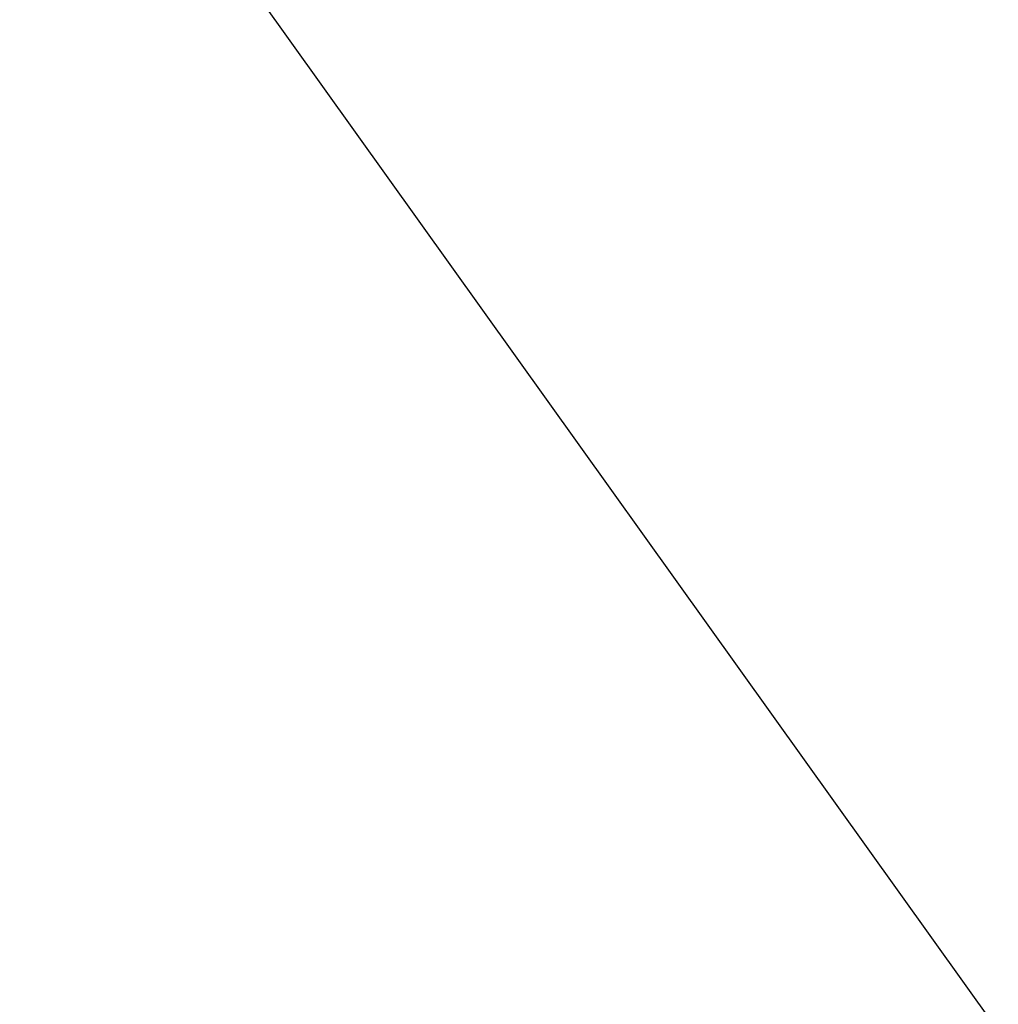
# Model space of a CAD drawing. Header units: millimetres. Extents: x 0 to 160, y 0 to 226.
# Tile 242 of 256: x 67.9697 to 68.065, y 135.3501 to 135.446. Entities that reach past the tile are written whole.
import ezdxf

# ---------------------------------------------------------------- set-up
doc = ezdxf.new("R2010")
doc.units = ezdxf.units.MM
doc.header["$LTSCALE"] = 25.4
doc.layers.get('0').update_dxf_attribs({"true_color": 0xff5454})

# ---------------------------------------------------------------- blocks, each defined once
blk = doc.blocks.new('AMALFI-9155-9154.STL')
at = {"color": 47, "true_color": 0x81703d}
mesh = blk.add_polyface(dxfattribs=at)
corners = [(-2.99417, 168.537003, 108.69558), (-7.354973, 168.665283, 107.384491), (-3.488741, 169.870544, 106.941269), (-6.64016, 167.400391, 109.113564)]
mesh.append_faces([[corners[k] for k in face] for face in [(0, 1, 2), (1, 0, 3)]], dxfattribs={"vtx0": -1, "color": 47})
at = {"color": 250, "true_color": 0x262626}
mesh = blk.add_polyface(dxfattribs=at)
corners = [(-6.664574, 167.442444, 137.692688), (-4.72379, 169.029938, 137.004608), (-6.983204, 167.90567, 137.418045), (-4.464284, 168.537277, 137.29007)]
mesh.append_faces([[corners[k] for k in face] for face in [(0, 1, 2), (1, 0, 3)]], dxfattribs={"vtx0": -1, "color": 250})
mesh = blk.add_polyface(dxfattribs=at)
corners = [(-5.234251, 168.320129, 136.161697), (-6.560265, 167.155838, 136.732605), (-6.815774, 167.51297, 136.458527), (-5.012392, 167.945831, 136.442093)]
mesh.append_faces([[corners[k] for k in face] for face in [(0, 1, 2), (1, 0, 3)]], dxfattribs={"vtx0": -1, "color": 250})
mesh = blk.add_polyface(dxfattribs=at)
corners = [(-6.815774, 167.51297, 136.458527), (-8.537405, 166.749222, 136.349411), (-7.00282, 167.681931, 136.006409), (-8.326824, 166.594559, 136.796265)]
mesh.append_faces([[corners[k] for k in face] for face in [(0, 1, 2), (1, 0, 3)]], dxfattribs={"vtx0": -1, "color": 250})
at = {"color": 47, "true_color": 0x81703d}
mesh = blk.add_polyface(dxfattribs=at)
corners = [(-6.231758, 166.863617, 110.607018), (-10.113594, 165.859604, 109.680176), (-6.64016, 167.400391, 109.113564), (-9.585313, 165.376007, 111.154083)]
mesh.append_faces([[corners[k] for k in face] for face in [(0, 1, 2), (1, 0, 3)]], dxfattribs={"vtx0": -1, "color": 47})

msp = doc.modelspace()

# ---------------------------------------------------------------- block references
at = {"color": 0}
msp.add_blockref('AMALFI-9155-9154.STL', (74.792984, -32.042698, -3.123284), dxfattribs=at)

doc.saveas('drawing.dxf')
